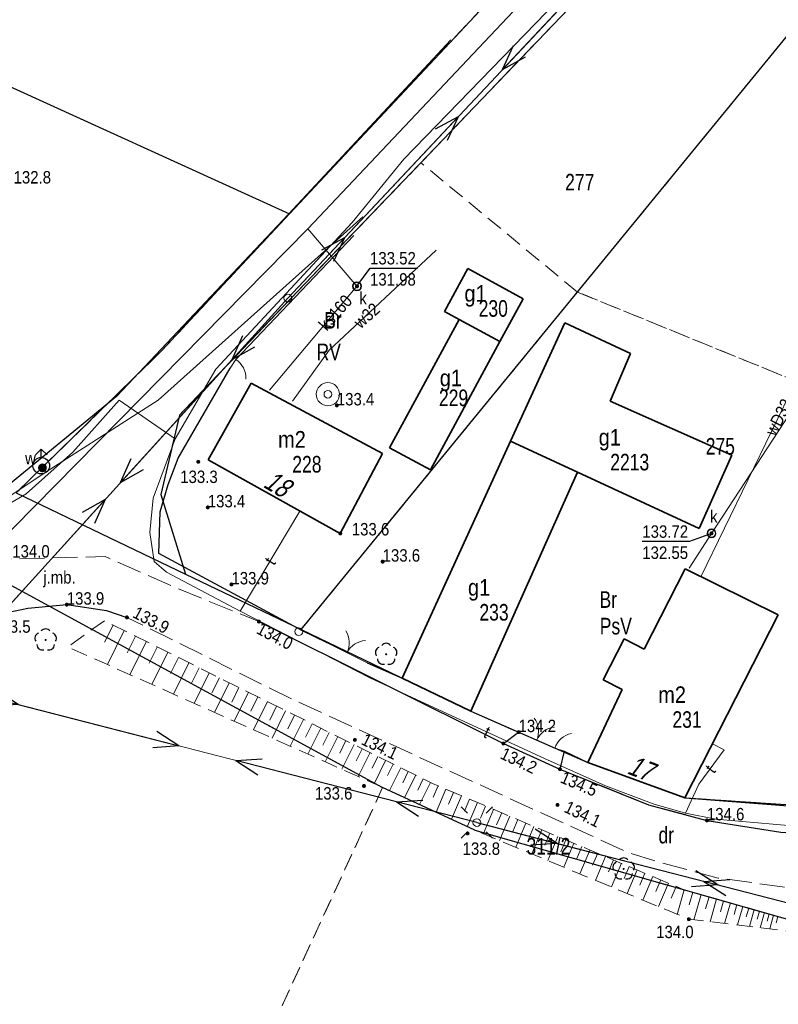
# Model space of a CAD drawing. Header units: metres. Extents: x 5548743 to 5556416, y 5707500 to 5714000.
# Tile 21 of 203: x 5551175 to 5551243, y 5711506 to 5711595. Entities that reach past the tile are written whole.
import ezdxf
from ezdxf.enums import TextEntityAlignment as Align

# ---------------------------------------------------------------- set-up
doc = ezdxf.new("R2010")
doc.units = ezdxf.units.M
doc.header["$MEASUREMENT"] = 0
for name, pattern in [('1.5_0.75', [2.25, 1.5, -0.75]), ('2.25_0.75', [3, 2.25, -0.75]), ('219-1000', [0]), ('otob_1000', [0]), ('otof_1000', [0]), ('suep_nn_1000', [0])]:
    doc.linetypes.add(name, pattern=pattern)
doc.layers.get('0').update_dxf_attribs({"color": 2, "linetype": 'CONTINUOUS', "lineweight": 5})
for name, color, linetype in [('000 Inne (niezydentyfikowane)', 7, 'CONTINUOUS'), ('209-oznaczenie konturu klasyfikacyjnego', 7, 'CONTINUOUS'), ('210-oznaczenie konturu użytku gruntowego', 7, 'CONTINUOUS'), ('211-numer działki ewidencyjnej', 7, 'CONTINUOUS'), ('217-kontur klasyfikacyjny', 7, 'CONTINUOUS'), ('218-kontur użytku gruntowego', 7, 'CONTINUOUS'), ('219-działka ewidencyjna', 7, 'CONTINUOUS'), ('238-Punkt adresowy budynku', 7, 'CONTINUOUS'), ('312-budynek ewidencyjny', 7, 'CONTINUOUS'), ('312-oznaczenie budynku ewidencyjnego', 7, 'CONTINUOUS'), ('312-oznaczenie budynku ewidencyjnego-Atr117', 7, 'CONTINUOUS'), ('brama', 7, 'CONTINUOUS'), ('drzewo liściaste', 7, 'CONTINUOUS'), ('furtka', 7, 'CONTINUOUS'), ('hydrant', 7, 'CONTINUOUS'), ('jezdnia', 7, 'CONTINUOUS'), ('jezdnia-Atr17', 7, 'CONTINUOUS'), ('krawężnik', 7, 'CONTINUOUS'), ('latarnia', 7, 'CONTINUOUS'), ('ogrodzenie trwałe', 7, 'CONTINUOUS'), ('pikieta naturalna', 7, 'CONTINUOUS'), ('pikieta naturalna-Atr2', 7, 'CONTINUOUS'), ('przewód elektroenergetyczny niskiego napięcia', 7, 'CONTINUOUS'), ('przewód kanalizacyjny', 7, 'CONTINUOUS'), ('przewód kanalizacyjny-Atr1', 7, 'CONTINUOUS'), ('przewód telekomunikacyjny podziemny', 7, 'CONTINUOUS'), ('przewód telekomunikacyjny podziemny-Atr1', 7, 'CONTINUOUS'), ('przewód wodociągowy', 7, 'CONTINUOUS'), ('przewód wodociągowy-Atr1', 7, 'CONTINUOUS'), ('rzedna', 7, 'CONTINUOUS'), ('rzedna-Atr2', 7, 'CONTINUOUS'), ('rzedna-Atr3', 7, 'CONTINUOUS'), ('skarpa nieumocniona', 7, 'CONTINUOUS'), ('studnia kanalizacyjna', 7, 'CONTINUOUS'), ('studnia zwykła', 7, 'CONTINUOUS'), ('słup przewodów napowietrznych', 7, 'CONTINUOUS'), ('właz do komory lub kanału - okrągły', 7, 'CONTINUOUS'), ('właz do komory lub kanału - okrągły-Atr17', 7, 'CONTINUOUS'), ('zasuwa lub zawór', 7, 'CONTINUOUS'), ('zasuwa lub zawór-Atr17', 7, 'CONTINUOUS')]:
    doc.layers.add(name, color=color, linetype=linetype)
doc.styles.get("Standard").update_dxf_attribs({"font": 'Working1250', "width": 0.75})
doc.linetypes.add('902-1000', pattern='A,5,0,[1,ksztalty.shx,S=1,R=0,X=0,Y=0],5', length=10)

# ---------------------------------------------------------------- blocks, each defined once
blk = doc.blocks.new('PW01')
at = {"linetype": 'Continuous', "lineweight": 13}
h = blk.add_hatch(color=0, dxfattribs=at)
edge = h.paths.add_edge_path()
edge.add_arc((0, 0), 0.18, 0, 360)
blk = doc.blocks.new('US22')
at = {"color": 0, "linetype": 'Continuous', "lineweight": 0}
blk.add_circle((0, 0), 0.4, dxfattribs=at)
blk = doc.blocks.new('US15')
at = {"color": 0, "linetype": 'Continuous', "lineweight": 13}
blk.add_circle((0, 0), 0.35, dxfattribs=at)
blk = doc.blocks.new('US25')
at = {"linetype": 'Continuous', "lineweight": 13}
h = blk.add_hatch(color=0, dxfattribs=at)
edge = h.paths.add_edge_path()
edge.add_arc((0, 0), 0.4, 0, 360)
blk = doc.blocks.new('SUWH')
at = {"color": 0, "linetype": 'Continuous'}
for p in [(-0.531, 0.969), (0, 0.75), (0.531, 0.969)]:
    blk.add_line(p, (0, 1.5), dxfattribs=at)
blk.add_circle((0, 0), 0.75, dxfattribs=at)
blk = doc.blocks.new('US13')
at = {"color": 0, "linetype": 'Continuous', "lineweight": 13}
for radius in [1.05, 0.35]:
    blk.add_circle((0, 0), radius, dxfattribs=at)
blk = doc.blocks.new('OK04')
at = {"color": 0, "linetype": 'Continuous', "lineweight": 0}
blk.add_arc((2, 0), 2, 120, 180, dxfattribs=at)
blk = doc.blocks.new('SUEP1')
at = {"color": 0, "linetype": 'Continuous'}
for p, q in [((0, 0), (7.5, 0)), ((7.5, 0), (5.25, 0.75)), ((7.5, 0), (5.25, -0.75)), ((7.5, 0), (22.5, 0)), ((22.5, 0), (20.25, 0.75)), ((22.5, 0), (20.25, -0.75))]:
    blk.add_line(p, q, dxfattribs=at)
blk = doc.blocks.new('OP021')
at = {"linetype": 'Continuous', "lineweight": 13}
h = blk.add_hatch(color=0, dxfattribs=at)
edge = h.paths.add_edge_path()
edge.add_arc((0, 0), 0.1, 0, 360)
at = {"color": 0, "linetype": 'Continuous', "lineweight": -3}
for centre, start, end in [((0, 0.5), 38.316, 141.684), ((-0.476, 0.154), 110.388, 213.756), ((0.476, 0.154), 326.244, 69.612), ((-0.294, -0.404), 182.272, 285.64), ((0.294, -0.404), 254.36, 357.728), ((0.294, -0.404), 254.36, 357.728)]:
    blk.add_arc(centre, 0.5, start, end, dxfattribs=at)
blk = doc.blocks.new('SM01')
at = {"color": 0, "linetype": 'Continuous', "lineweight": 13}
for p, q in [((-0.848, 0.848), (-1.414, 1.414)), ((0.849, 0.848), (1.414, 1.414)), ((-0.848, -0.849), (-1.414, -1.414)), ((0.849, -0.849), (1.414, -1.414))]:
    blk.add_line(p, q, dxfattribs=at)
blk.add_circle((0, 0), 0.35, dxfattribs=at)
blk = doc.blocks.new('OK02')
at = {"color": 0, "linetype": 'Continuous', "lineweight": 0}
for centre, start, end in [((-2, 0), 0, 60), ((2, 0), 120, 180)]:
    blk.add_arc(centre, 2, start, end, dxfattribs=at)

msp = doc.modelspace()

# ---------------------------------------------------------------- linework, layer by layer
at = {"layer": '000 Inne (niezydentyfikowane)', "color": 252, "linetype": 'Continuous', "lineweight": 18, "flags": 128}
for points in [[(5551183.26, 5711539.97), (5551182.48, 5711538.41)], [(5551184.28, 5711539.47), (5551182.75, 5711536.39)], [(5551185.29, 5711538.97), (5551184.53, 5711537.45)], [(5551186.28, 5711538.47), (5551184.79, 5711535.48)], [(5551187.26, 5711537.98), (5551186.53, 5711536.51)], [(5551188.23, 5711537.5), (5551186.78, 5711534.59)], [(5551189.19, 5711537.03), (5551188.47, 5711535.59)], [(5551190.13, 5711536.56), (5551188.72, 5711533.72)], [(5551191.06, 5711536.1), (5551190.36, 5711534.7)], [(5551191.97, 5711535.65), (5551190.6, 5711532.88)], [(5551192.88, 5711535.2), (5551192.2, 5711533.83)], [(5551193.77, 5711534.75), (5551192.43, 5711532.07)], [(5551194.65, 5711534.32), (5551193.99, 5711532.99)], [(5551195.52, 5711533.89), (5551194.22, 5711531.27)], [(5551196.37, 5711533.46), (5551195.73, 5711532.17)], [(5551197.22, 5711533.04), (5551195.95, 5711530.5)], [(5551198.05, 5711532.63), (5551197.43, 5711531.37)], [(5551198.87, 5711532.22), (5551197.64, 5711529.74)], [(5551199.68, 5711531.82), (5551199.08, 5711530.59)], [(5551200.48, 5711531.42), (5551199.29, 5711529.01)], [(5551201.27, 5711531.03), (5551200.68, 5711529.84)], [(5551202.05, 5711530.64), (5551200.89, 5711528.29)], [(5551202.82, 5711530.26), (5551202.24, 5711529.1)], [(5551203.58, 5711529.88), (5551202.44, 5711527.6)], [(5551204.32, 5711529.51), (5551203.77, 5711528.39)], [(5551205.06, 5711529.15), (5551203.96, 5711526.92)], [(5551205.79, 5711528.78), (5551205.25, 5711527.69)], [(5551206.51, 5711528.43), (5551205.43, 5711526.26)], [(5551207.22, 5711528.08), (5551206.69, 5711527.01)], [(5551207.91, 5711527.73), (5551206.87, 5711525.62)], [(5551208.6, 5711527.39), (5551208.09, 5711526.35)], [(5551209.29, 5711527.05), (5551208.27, 5711524.99)], [(5551209.96, 5711526.71), (5551209.46, 5711525.69)], [(5551210.64, 5711526.38), (5551209.63, 5711524.36)], [(5551211.3, 5711526.05), (5551210.81, 5711525.04)], [(5551211.97, 5711525.72), (5551210.98, 5711523.73)], [(5551212.65, 5711525.42), (5551212.22, 5711524.39)], [(5551213.34, 5711525.12), (5551212.47, 5711523.04)], [(5551214.05, 5711524.82), (5551213.6, 5711523.77)], [(5551214.76, 5711524.52), (5551213.86, 5711522.4)], [(5551215.48, 5711524.22), (5551215.03, 5711523.14)], [(5551216.21, 5711523.91), (5551215.29, 5711521.73)], [(5551216.94, 5711523.6), (5551216.48, 5711522.5)], [(5551217.67, 5711523.29), (5551216.75, 5711521.1)], [(5551218.41, 5711522.99), (5551217.94, 5711521.89)], [(5551219.14, 5711522.68), (5551218.21, 5711520.49)], [(5551219.86, 5711522.37), (5551219.4, 5711521.28)], [(5551220.59, 5711522.06), (5551219.67, 5711519.88)], [(5551221.32, 5711521.76), (5551220.86, 5711520.67)], [(5551222.04, 5711521.45), (5551221.12, 5711519.27)], [(5551222.77, 5711521.14), (5551222.31, 5711520.06)], [(5551223.49, 5711520.84), (5551222.57, 5711518.67)], [(5551224.21, 5711520.53), (5551223.75, 5711519.45)], [(5551224.93, 5711520.23), (5551224.02, 5711518.07)], [(5551225.65, 5711519.93), (5551225.19, 5711518.85)], [(5551226.37, 5711519.62), (5551225.46, 5711517.47)], [(5551227.09, 5711519.32), (5551226.63, 5711518.25)], [(5551227.8, 5711519.02), (5551226.89, 5711516.87)], [(5551228.51, 5711518.72), (5551228.06, 5711517.65)], [(5551229.23, 5711518.42), (5551228.32, 5711516.28)], [(5551229.94, 5711518.12), (5551229.49, 5711517.05)], [(5551230.65, 5711517.82), (5551229.75, 5711515.68)], [(5551231.36, 5711517.52), (5551230.91, 5711516.45)], [(5551232.07, 5711517.22), (5551231.17, 5711515.09)], [(5551232.78, 5711516.92), (5551232.33, 5711515.86)], [(5551233.48, 5711516.62), (5551232.59, 5711514.5)], [(5551234.19, 5711516.32), (5551233.74, 5711515.26)], [(5551234.91, 5711516.03), (5551234.28, 5711513.8)], [(5551235.68, 5711515.81), (5551235.35, 5711514.65)], [(5551236.43, 5711515.6), (5551235.78, 5711513.31)], [(5551237.15, 5711515.39), (5551236.84, 5711514.31)], [(5551237.83, 5711515.2), (5551237.24, 5711513.13)], [(5551238.47, 5711515.02), (5551238.19, 5711514.04)], [(5551239.08, 5711514.84), (5551238.55, 5711512.98)], [(5551239.66, 5711514.68), (5551239.41, 5711513.79)], [(5551240.21, 5711514.52), (5551239.74, 5711512.84)], [(5551240.74, 5711514.37), (5551240.51, 5711513.57)], [(5551241.24, 5711514.23), (5551240.8, 5711512.71)], [(5551241.71, 5711514.09), (5551241.51, 5711513.37)], [(5551242.16, 5711513.97), (5551241.77, 5711512.59)], [(5551242.59, 5711513.84), (5551242.4, 5711513.19)], [(5551242.99, 5711513.73), (5551242.64, 5711512.49)], [(5551243.38, 5711513.62), (5551243.21, 5711513.03)]]:
    msp.add_lwpolyline(points, dxfattribs=at)
at = {"layer": '217-kontur klasyfikacyjny', "color": 3, "linetype": '1.5_0.75', "lineweight": 18, "flags": 128}
for points in [[(5551244.1, 5711593.11), (5551225.25, 5711570.08)], [(5551180.45, 5711585.7), (5551171.13, 5711589.94)], [(5551193.63, 5711579.7), (5551180.45, 5711585.7)], [(5551211.1, 5711581.78), (5551203.79, 5711574.16)], [(5551225.25, 5711570.08), (5551211.1, 5711581.78)], [(5551199.21, 5711577.16), (5551193.63, 5711579.7)], [(5551187.68, 5711564.79), (5551199.21, 5711577.16)], [(5551203.79, 5711574.16), (5551189.27, 5711558.96)], [(5551225.25, 5711570.08), (5551200.26, 5711539.55)], [(5551200.26, 5711539.55), (5551225.25, 5711570.08)], [(5551270.81, 5711551.51), (5551225.25, 5711570.08)], [(5551225.25, 5711570.08), (5551270.81, 5711551.51)], [(5551174.5, 5711551.91), (5551187.68, 5711564.79)], [(5551189.27, 5711558.96), (5551187.59, 5711551.78)], [(5551187.59, 5711551.78), (5551189.81, 5711544.56)], [(5551207.64, 5711525.28), (5551172.99, 5711544.13)], [(5551189.81, 5711544.56), (5551200.26, 5711539.55)], [(5551200.26, 5711539.55), (5551215.61, 5711532.19)], [(5551215.61, 5711532.19), (5551226.2, 5711527.54)], [(5551226.2, 5711527.54), (5551234.97, 5711524.33)], [(5551175.06, 5711454.52), (5551207.64, 5711525.28)], [(5551207.64, 5711525.28), (5551175.06, 5711454.52)], [(5551215.99, 5711521.41), (5551207.64, 5711525.28)], [(5551234.97, 5711524.33), (5551245.9, 5711523.63)], [(5551250.71, 5711511.53), (5551215.99, 5711521.41)]]:
    msp.add_lwpolyline(points, dxfattribs=at)
at = {"layer": '218-kontur użytku gruntowego', "color": 70, "linetype": '1.5_0.75', "lineweight": 18, "flags": 128}
for points in [[(5551211.1, 5711581.78), (5551251.63, 5711624.07)], [(5551230.59, 5711610.64), (5551199.21, 5711577.16)], [(5551244.1, 5711593.11), (5551225.25, 5711570.08)], [(5551180.45, 5711585.7), (5551171.13, 5711589.94)], [(5551193.63, 5711579.7), (5551180.45, 5711585.7)], [(5551211.1, 5711581.78), (5551203.79, 5711574.16)], [(5551203.79, 5711574.16), (5551211.1, 5711581.78)], [(5551225.25, 5711570.08), (5551211.1, 5711581.78)], [(5551199.21, 5711577.16), (5551193.63, 5711579.7)], [(5551187.68, 5711564.79), (5551199.21, 5711577.16)], [(5551199.21, 5711577.16), (5551187.68, 5711564.79)], [(5551203.79, 5711574.16), (5551197.38, 5711567.45)], [(5551197.38, 5711567.45), (5551203.79, 5711574.16)], [(5551225.25, 5711570.08), (5551200.26, 5711539.55)], [(5551200.26, 5711539.55), (5551225.25, 5711570.08)], [(5551270.81, 5711551.51), (5551225.25, 5711570.08)], [(5551225.25, 5711570.08), (5551270.81, 5711551.51)], [(5551197.38, 5711567.45), (5551189.27, 5711558.96)], [(5551189.27, 5711558.96), (5551197.38, 5711567.45)], [(5551174.5, 5711551.91), (5551187.68, 5711564.79)], [(5551187.68, 5711564.79), (5551174.5, 5711551.91)], [(5551189.27, 5711558.96), (5551187.59, 5711551.78)], [(5551187.59, 5711551.78), (5551189.27, 5711558.96)], [(5551189.81, 5711544.56), (5551174.5, 5711551.91)], [(5551174.5, 5711551.91), (5551189.81, 5711544.56)], [(5551187.59, 5711551.78), (5551189.81, 5711544.56)], [(5551189.81, 5711544.56), (5551187.59, 5711551.78)], [(5551207.64, 5711525.28), (5551172.99, 5711544.13)], [(5551172.99, 5711544.13), (5551207.64, 5711525.28)], [(5551200.26, 5711539.55), (5551189.81, 5711544.56)], [(5551189.81, 5711544.56), (5551200.26, 5711539.55)], [(5551200.26, 5711539.55), (5551215.61, 5711532.19)], [(5551215.61, 5711532.19), (5551200.26, 5711539.55)], [(5551215.61, 5711532.19), (5551226.2, 5711527.54)], [(5551226.2, 5711527.54), (5551215.61, 5711532.19)], [(5551226.2, 5711527.54), (5551234.97, 5711524.33)], [(5551234.97, 5711524.33), (5551226.2, 5711527.54)], [(5551175.06, 5711454.52), (5551207.64, 5711525.28)], [(5551207.64, 5711525.28), (5551175.06, 5711454.52)], [(5551215.99, 5711521.41), (5551207.64, 5711525.28)], [(5551207.64, 5711525.28), (5551215.99, 5711521.41)], [(5551234.97, 5711524.33), (5551245.9, 5711523.63)], [(5551245.9, 5711523.63), (5551234.97, 5711524.33)], [(5551250.71, 5711511.53), (5551215.99, 5711521.41)], [(5551215.99, 5711521.41), (5551250.71, 5711511.53)]]:
    msp.add_lwpolyline(points, dxfattribs=at)
at = {"layer": '219-działka ewidencyjna', "color": 94, "linetype": '219-1000', "lineweight": 30, "flags": 128}
for points in [[(5551199.21, 5711577.16), (5551253.51, 5711635.1)], [(5551251.63, 5711624.07), (5551203.79, 5711574.16)], [(5551200.26, 5711539.55), (5551249.32, 5711599.51)], [(5551171.13, 5711589.94), (5551199.21, 5711577.16)], [(5551187.68, 5711564.79), (5551199.21, 5711577.16)], [(5551203.79, 5711574.16), (5551189.27, 5711558.96)], [(5551187.68, 5711564.79), (5551174.5, 5711551.91)], [(5551189.27, 5711558.96), (5551187.59, 5711551.78)], [(5551174.5, 5711551.91), (5551189.81, 5711544.56)], [(5551187.59, 5711551.78), (5551189.81, 5711544.56)], [(5551172.99, 5711544.13), (5551207.64, 5711525.28)], [(5551189.81, 5711544.56), (5551200.26, 5711539.55)], [(5551200.26, 5711539.55), (5551215.61, 5711532.19)], [(5551215.61, 5711532.19), (5551226.2, 5711527.54)], [(5551226.2, 5711527.54), (5551234.97, 5711524.33)], [(5551215.99, 5711521.41), (5551207.64, 5711525.28)], [(5551234.97, 5711524.33), (5551245.9, 5711523.63)], [(5551215.99, 5711521.41), (5551250.71, 5711511.53)]]:
    msp.add_lwpolyline(points, dxfattribs=at)
at = {"layer": '312-budynek ewidencyjny', "color": 252, "linetype": 'Continuous', "lineweight": 35, "flags": 128}
for points in [[(5551213.23, 5711568.32), (5551215.33, 5711572.2)], [(5551215.33, 5711572.2), (5551220.35, 5711569.48)], [(5551220.35, 5711569.48), (5551218.25, 5711565.6)], [(5551214.55, 5711567.61), (5551213.23, 5711568.32)], [(5551208.25, 5711556), (5551214.55, 5711567.61)], [(5551214.55, 5711567.61), (5551218.25, 5711565.6)], [(5551218.25, 5711565.6), (5551214.55, 5711567.61)], [(5551219.21, 5711556.6), (5551224.11, 5711567.3)], [(5551224.11, 5711567.3), (5551230.05, 5711564.51)], [(5551218.25, 5711565.6), (5551211.96, 5711553.99)], [(5551230.05, 5711564.51), (5551228.22, 5711560.22)], [(5551191.86, 5711554.9), (5551195.75, 5711561.83)], [(5551195.75, 5711561.83), (5551207.63, 5711555.48)], [(5551228.22, 5711560.22), (5551239.21, 5711555.33)], [(5551209.41, 5711535.17), (5551219.21, 5711556.6)], [(5551225.26, 5711553.78), (5551219.21, 5711556.6)], [(5551219.21, 5711556.6), (5551225.26, 5711553.78)], [(5551211.96, 5711553.99), (5551208.25, 5711556)], [(5551203.81, 5711548.25), (5551191.86, 5711554.9)], [(5551207.63, 5711555.48), (5551203.81, 5711548.25)], [(5551239.21, 5711555.33), (5551236.25, 5711548.69)], [(5551225.26, 5711553.78), (5551215.61, 5711532.19)], [(5551236.25, 5711548.69), (5551225.26, 5711553.78)], [(5551231.3, 5711537.79), (5551234.99, 5711545.05)], [(5551234.99, 5711545.05), (5551243.4, 5711540.89)], [(5551243.4, 5711540.89), (5551234.97, 5711524.33)], [(5551227.58, 5711535), (5551229.47, 5711538.73)], [(5551229.47, 5711538.73), (5551231.3, 5711537.79)], [(5551215.61, 5711532.19), (5551209.41, 5711535.17)], [(5551229.29, 5711534.14), (5551227.58, 5711535)], [(5551226.2, 5711527.54), (5551229.29, 5711534.14)], [(5551234.97, 5711524.33), (5551226.2, 5711527.54)]]:
    msp.add_lwpolyline(points, dxfattribs=at)
at = {"layer": 'brama', "color": 252, "linetype": 'otob_1000', "lineweight": 18, "flags": 128}
for points in [[(5551202.61, 5711538.36), (5551206.23, 5711536.55)], [(5551219.93, 5711530.28), (5551223.21, 5711528.84)]]:
    msp.add_lwpolyline(points, dxfattribs=at)
at = {"layer": 'furtka', "color": 252, "linetype": 'otof_1000', "lineweight": 18, "flags": 128}
for points in [[(5551194.36, 5711563.99), (5551193.85, 5711563.2)], [(5551223.21, 5711528.84), (5551224.06, 5711528.55)]]:
    msp.add_lwpolyline(points, dxfattribs=at)
at = {"layer": 'jezdnia', "color": 252, "linetype": '2.25_0.75', "lineweight": 18, "flags": 128}
msp.add_lwpolyline([(5551172.09, 5711540.78), (5551175.55, 5711541.48), (5551179.08, 5711541.81), (5551182.67, 5711541.28), (5551184.52, 5711540.66), (5551199.48, 5711533.25), (5551229.75, 5711519.43), (5551232.58, 5711518.54), (5551237.97, 5711517.08), (5551246, 5711516), (5551265.86, 5711515.51), (5551285.84, 5711514.34), (5551298.12, 5711510.6), (5551299.87, 5711510.1), (5551304.6, 5711507.06), (5551344.36, 5711475.83), (5551354.22, 5711468.39), (5551360.8, 5711464.06), (5551374.1, 5711456.68), (5551402.05, 5711446.48), (5551407.78, 5711444.12), (5551410.66, 5711442.85), (5551414.33, 5711440.51), (5551417.63, 5711437.78), (5551420.15, 5711433.54), (5551421.37, 5711431.1), (5551426.56, 5711417.26), (5551432.01, 5711390.13), (5551431.87, 5711377.29), (5551426.97, 5711372.97), (5551427.74, 5711369.97), (5551440.19, 5711371.8), (5551450.56, 5711371.32), (5551462.05, 5711371.81), (5551478.14, 5711373.67), (5551488.68, 5711375.38), (5551516.03, 5711380.25), (5551543.48, 5711385.9), (5551551.63, 5711387.01), (5551565.67, 5711387.79), (5551572.21, 5711387.75), (5551583.47, 5711386.8), (5551583.96, 5711391.49), (5551566.2, 5711392.76), (5551550.45, 5711392.17), (5551542.24, 5711391.21), (5551487.59, 5711380.11), (5551461.08, 5711375.98), (5551449.46, 5711376.1), (5551446.32, 5711376.39), (5551441.41, 5711378.14), (5551439.66, 5711379.88), (5551437.86, 5711383.43), (5551436.13, 5711391.22), (5551429.65, 5711420.76), (5551427.26, 5711427.87), (5551425.61, 5711431.8), (5551422.03, 5711437.63), (5551419.19, 5711441.14), (5551415.93, 5711444.01), (5551412.67, 5711446), (5551409.41, 5711447.67), (5551403.68, 5711450.03), (5551375.77, 5711460.32), (5551363.25, 5711467.22), (5551356.64, 5711471.51), (5551346.66, 5711478.8), (5551307.36, 5711510.62), (5551302.62, 5711513.66), (5551298.56, 5711514.88), (5551286.23, 5711518.17), (5551273.73, 5711520.21), (5551268.88, 5711520.25), (5551264.12, 5711520.29), (5551254.29, 5711520.53), (5551243.63, 5711521.23), (5551236.96, 5711522.3), (5551231.68, 5711523.72), (5551223.67, 5711526.93), (5551218.56, 5711529.25), (5551196.45, 5711540.28), (5551189.04, 5711543.29), (5551182.56, 5711546.16), (5551169.98, 5711545.84), (5551167.74, 5711545.19)], close=True, dxfattribs=at)
at = {"layer": 'krawężnik', "color": 252, "linetype": 'Continuous', "lineweight": 25, "flags": 128}
for points in [[(5551172.42, 5711539.27), (5551172.09, 5711540.78), (5551175.55, 5711541.48), (5551179.08, 5711541.81), (5551182.67, 5711541.28), (5551184.52, 5711540.66)], [(5551196.45, 5711540.28), (5551218.56, 5711529.25), (5551223.67, 5711526.93), (5551231.68, 5711523.72), (5551236.96, 5711522.3), (5551243.63, 5711521.23), (5551254.29, 5711520.53), (5551264.12, 5711520.29), (5551268.88, 5711520.25), (5551273.73, 5711520.21)], [(5551218.56, 5711529.25), (5551219.93, 5711530.28)], [(5551224.06, 5711528.55), (5551223.67, 5711526.93)]]:
    msp.add_lwpolyline(points, dxfattribs=at)
at = {"layer": 'ogrodzenie trwałe', "color": 252, "linetype": '902-1000', "lineweight": 25, "flags": 128}
for points in [[(5551213.8, 5711592.9), (5551199.14, 5711577.12), (5551183.6, 5711560.68), (5551173.98, 5711552.76), (5551168.33, 5711555.38), (5551160.7, 5711548.22), (5551156.39, 5711548.49)], [(5551205.03, 5711575.2), (5551194.36, 5711563.99)], [(5551202.61, 5711538.36), (5551200.39, 5711539.45), (5551187.4, 5711546.43), (5551187.53, 5711550.22), (5551188.24, 5711552.67), (5551189.14, 5711555.06), (5551193.85, 5711563.2)], [(5551206.23, 5711536.55), (5551209.41, 5711535.17)], [(5551215.61, 5711532.19), (5551219.93, 5711530.28)], [(5551224.06, 5711528.55), (5551226.2, 5711527.54)], [(5551234.97, 5711524.33), (5551245.87, 5711523.48), (5551250.24, 5711528.27)]]:
    msp.add_lwpolyline(points, dxfattribs=at)
at = {"layer": 'przewód elektroenergetyczny niskiego napięcia', "color": 1, "linetype": 'suep_nn_1000', "lineweight": 18, "flags": 128}
for points in [[(5551233.88, 5711606.62), (5551199.07, 5711569.53)], [(5551199.07, 5711569.53), (5551167.43, 5711534.65)], [(5551167.43, 5711534.65), (5551199.07, 5711569.53)], [(5551167.43, 5711534.65), (5551216.16, 5711522.1)], [(5551216.16, 5711522.1), (5551258.46, 5711511.14)]]:
    msp.add_lwpolyline(points, dxfattribs=at)
at = {"layer": 'przewód kanalizacyjny', "color": 34, "linetype": 'Continuous', "lineweight": 18, "flags": 128}
for points in [[(5551248.99, 5711626.03), (5551245.29, 5711622.4), (5551238.44, 5711615.57), (5551223.02, 5711599.27), (5551200.89, 5711575.8), (5551160.95, 5711535.25), (5551143.96, 5711513.97), (5551113.29, 5711477.41), (5551108.07, 5711472.85), (5551093.32, 5711464.48), (5551084.7, 5711459.22), (5551059.66, 5711435.42), (5551046.41, 5711399.42), (5551043.46, 5711379.16), (5551033.07, 5711337.43)], [(5551259.1, 5711581.51), (5551237.38, 5711548.26), (5551235.35, 5711545.1)], [(5551200.89, 5711575.8), (5551205.32, 5711570.6), (5551197.41, 5711561.22)]]:
    msp.add_lwpolyline(points, dxfattribs=at)
at = {"layer": 'przewód telekomunikacyjny podziemny', "color": 30, "linetype": 'Continuous', "lineweight": 18, "flags": 128}
for points in [[(5551188.88, 5711556.82), (5551192.57, 5711563.12), (5551204.88, 5711576.36), (5551209.55, 5711582.1), (5551233.36, 5711606.68), (5551235.65, 5711609.4), (5551249.66, 5711624.34), (5551254.82, 5711630.39), (5551257.88, 5711634.53), (5551264.02, 5711642.31), (5551268.11, 5711647.87), (5551270.55, 5711651.09), (5551274.76, 5711655.39), (5551276.63, 5711658.74), (5551282.9, 5711668.37), (5551287.97, 5711676.97), (5551300.18, 5711699.64), (5551306.22, 5711712.27), (5551312.23, 5711725.89), (5551316.31, 5711733.69), (5551317.42, 5711733.25)], [(5551188.88, 5711556.82), (5551183.81, 5711560.29), (5551179.63, 5711555.59), (5551175.42, 5711551.82), (5551170.99, 5711549.25), (5551166.51, 5711547.43), (5551162.22, 5711546.63), (5551149.44, 5711547.23), (5551144.97, 5711547.74)], [(5551188.88, 5711556.82), (5551186.9, 5711551.43), (5551186.59, 5711548.33), (5551186.99, 5711545.7), (5551188.09, 5711544.76), (5551194.75, 5711541.23), (5551206.47, 5711535.18), (5551211.54, 5711532.84), (5551222.29, 5711527.91), (5551227.78, 5711525.43), (5551232.19, 5711523.76), (5551235.03, 5711522.96), (5551237.78, 5711522.41), (5551246.72, 5711521.62), (5551269.84, 5711520.51), (5551275.58, 5711520.36), (5551283.96, 5711519.63)], [(5551194.75, 5711541.23), (5551200.15, 5711550.28)], [(5551235.03, 5711522.96), (5551236.22, 5711525.56), (5551238.53, 5711528.69), (5551237.47, 5711529.23)]]:
    msp.add_lwpolyline(points, dxfattribs=at)
at = {"layer": 'przewód wodociągowy', "color": 5, "linetype": 'Continuous', "lineweight": 18, "flags": 128}
for points in [[(5551015.25, 5711593.17), (5551020.96, 5711589.72), (5551030.41, 5711580.81), (5551045.93, 5711571.56), (5551054.82, 5711568.6), (5551065.71, 5711566.1), (5551075.77, 5711563.8), (5551088.41, 5711560.91), (5551099.61, 5711557.61), (5551111.42, 5711554.19), (5551129.15, 5711548.53), (5551133.85, 5711546.92), (5551145.93, 5711543.42), (5551153.76, 5711543.41), (5551167.74, 5711547.51), (5551177.23, 5711553.82), (5551187.33, 5711560.3), (5551205.86, 5711576.89)], [(5551212.48, 5711573.86), (5551202.82, 5711564.84), (5551199.48, 5711560.22)], [(5551236.42, 5711544.34), (5551247.11, 5711566.32)], [(5551176.77, 5711554.38), (5551176.88, 5711554.18), (5551177.23, 5711553.82)]]:
    msp.add_lwpolyline(points, dxfattribs=at)
at = {"layer": 'rzedna-Atr2', "color": 252, "flags": 128}
for points in [[(5551205.32, 5711570.6), (5551206.5, 5711572.23), (5551210.783, 5711572.23)], [(5551237.38, 5711548.26), (5551235.4, 5711547.51), (5551231.117, 5711547.51)]]:
    msp.add_lwpolyline(points, dxfattribs=at)
at = {"layer": 'skarpa nieumocniona', "color": 252, "linetype": '1.5_0.75', "lineweight": 18, "flags": 128}
msp.add_lwpolyline([(5551250.71, 5711511.53), (5551234.81, 5711516.06), (5551212.14, 5711525.63), (5551182.48, 5711540.36), (5551179.16, 5711537.99), (5551207.64, 5711525.28), (5551215.99, 5711521.41), (5551235.33, 5711513.36)], close=True, dxfattribs=at)
msp.add_lwpolyline([(5551250.71, 5711511.53), (5551234.81, 5711516.06), (5551212.14, 5711525.63), (5551182.48, 5711540.36), (5551179.16, 5711537.99), (5551207.64, 5711525.28), (5551215.99, 5711521.41), (5551235.33, 5711513.36)], close=True, dxfattribs=at)

# ---------------------------------------------------------------- block references
at = {"layer": 'brama', "color": 252, "linetype": 'Continuous', "lineweight": 18}
for p, rotation in [((5551204.42, 5711537.455), 333.4349999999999), ((5551221.57, 5711529.56), 336.297)]:
    msp.add_blockref('OK02', p, dxfattribs=dict(at, rotation=rotation))
at = {"layer": 'drzewo liściaste', "color": 3, "linetype": 'Continuous', "lineweight": 18}
for p in [(5551177.17, 5711538.62), (5551207.96, 5711537.32), (5551229.43, 5711517.91)]:
    msp.add_blockref('OP021', p, dxfattribs=at)
at = {"layer": 'furtka', "color": 252, "linetype": 'Continuous', "lineweight": 18}
for p, rotation in [((5551194.36, 5711563.99), 237.155), ((5551223.21, 5711528.84), 341.162)]:
    msp.add_blockref('OK04', p, dxfattribs=dict(at, rotation=rotation))
at = {"layer": 'hydrant', "color": 5, "linetype": 'Continuous', "lineweight": 18}
msp.add_blockref('SUWH', (5551176.77, 5711554.38), dxfattribs=at)
at = {"layer": 'latarnia', "color": 252, "linetype": 'Continuous', "lineweight": 18}
msp.add_blockref('SM01', (5551216.16, 5711522.1), dxfattribs=at)
msp.add_blockref('SM01', (5551216.16, 5711522.1), dxfattribs=at)
at = {"layer": 'pikieta naturalna', "color": 252, "linetype": 'Continuous', "lineweight": 13}
for p in [(5551203.5, 5711559.83), (5551190.97, 5711554.73), (5551191.83, 5711550.61), (5551203.81, 5711548.25), (5551207.64, 5711545.7), (5551193.97, 5711543.64), (5551179.08, 5711541.81), (5551184.52, 5711540.66), (5551196.45, 5711540.28), (5551219.93, 5711530.28), (5551205.13, 5711529.58), (5551218.56, 5711529.25), (5551223.67, 5711526.93), (5551205.95, 5711525.41), (5551223.45, 5711523.7), (5551236.96, 5711522.3), (5551215.32, 5711521.12), (5551235.33, 5711513.36)]:
    msp.add_blockref('PW01', p, dxfattribs=at)
at = {"layer": 'przewód elektroenergetyczny niskiego napięcia', "color": 1, "linetype": 'Continuous', "lineweight": 18}
for p, rotation in [((5551233.88, 5711606.62), 226.816), ((5551199.07, 5711569.53), 46.816), ((5551199.07, 5711569.53), 227.789), ((5551167.43, 5711534.65), 47.78899999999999), ((5551167.43, 5711534.65), 345.5580000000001), ((5551216.16, 5711522.1), 165.558), ((5551216.16, 5711522.1), 345.4739999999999), ((5551258.46, 5711511.14), 165.474)]:
    msp.add_blockref('SUEP1', p, dxfattribs=dict(at, rotation=rotation))
at = {"layer": 'rzedna', "color": 34, "linetype": 'Continuous', "lineweight": 18}
for p in [(5551205.32, 5711570.6), (5551237.38, 5711548.26)]:
    msp.add_blockref('PW01', p, dxfattribs=at)
at = {"layer": 'studnia kanalizacyjna', "color": 34, "linetype": 'Continuous', "lineweight": 18}
for p in [(5551205.32, 5711570.6), (5551237.38, 5711548.26)]:
    msp.add_blockref('US15', p, dxfattribs=at)
at = {"layer": 'studnia zwykła', "color": 5, "linetype": 'Continuous', "lineweight": 18}
msp.add_blockref('US13', (5551202.69, 5711560.84), dxfattribs=at)
at = {"layer": 'słup przewodów napowietrznych', "color": 252, "linetype": 'Continuous', "lineweight": 18}
for p in [(5551199.07, 5711569.53), (5551200.06, 5711539.37)]:
    msp.add_blockref('US15', p, dxfattribs=at)
at = {"layer": 'właz do komory lub kanału - okrągły', "color": 252, "linetype": 'Continuous', "lineweight": 18}
for p in [(5551205.32, 5711570.6), (5551237.38, 5711548.26)]:
    msp.add_blockref('US22', p, dxfattribs=at)
at = {"layer": 'zasuwa lub zawór', "color": 5, "linetype": 'Continuous', "lineweight": 18}
msp.add_blockref('US25', (5551176.88, 5711554.18), dxfattribs=at)

# ---------------------------------------------------------------- texts
at = {"layer": '209-oznaczenie konturu klasyfikacyjnego', "color": 70, "linetype": 'Continuous', "lineweight": 18, "width": 0.79}
msp.add_text('RV', height=1.5, dxfattribs=at).set_placement((5551201.66, 5711563.92))
msp.add_text('PsV', height=1.5, dxfattribs=at).set_placement((5551227.27, 5711540.62), align=Align.TOP_LEFT)
at = {"layer": '210-oznaczenie konturu użytku gruntowego', "color": 70, "linetype": 'Continuous', "lineweight": 18, "width": 0.79}
for s, p in [('Br', (5551202.35, 5711566.77)), ('Br', (5551227.25, 5711541.52)), ('dr', (5551232.58, 5711520.22))]:
    msp.add_text(s, height=1.5, dxfattribs=at).set_placement(p)
at = {"layer": '211-numer działki ewidencyjnej', "color": 94, "linetype": 'Continuous', "lineweight": 30, "width": 0.79}
for s, p in [('277', (5551224.14, 5711580.77)), ('275', (5551236.85, 5711556.88)), ('311/2', (5551220.65, 5711520.71))]:
    msp.add_text(s, height=1.5, dxfattribs=at).set_placement(p, align=Align.TOP_LEFT)
at = {"layer": '238-Punkt adresowy budynku', "color": 252, "linetype": 'Continuous', "lineweight": 18, "oblique": 15, "width": 0.79}
for s, rotation, p in [('18', -30.424, (5551197.66, 5711551.96)), ('17', -21.4, (5551230.64, 5711526.18))]:
    msp.add_text(s, height=1.8, rotation=rotation, dxfattribs=at).set_placement(p, align=Align.CENTER)
at = {"layer": '312-oznaczenie budynku ewidencyjnego', "color": 252, "linetype": 'Continuous', "lineweight": 18, "width": 0.79}
for s, p in [('230', (5551216.32, 5711567.85)), ('229', (5551212.73, 5711559.77))]:
    msp.add_text(s, height=1.5, dxfattribs=at).set_placement(p)
for s, p in [('228', (5551199.47, 5711555.26)), ('2213', (5551228.22, 5711555.45)), ('233', (5551216.39, 5711541.87)), ('231', (5551233.84, 5711532.17))]:
    msp.add_text(s, height=1.5, dxfattribs=at).set_placement(p, align=Align.TOP_LEFT)
at = {"layer": '312-oznaczenie budynku ewidencyjnego-Atr117', "color": 252, "width": 0.9}
for s, p in [('g1', (5551216.04, 5711569.96)), ('g1', (5551213.81, 5711562.32)), ('m2', (5551199.44, 5711556.76)), ('g1', (5551228.18, 5711556.95)), ('g1', (5551216.36, 5711543.37)), ('m2', (5551233.81, 5711533.67))]:
    msp.add_text(s, height=1.5, dxfattribs=at).set_placement(p, align=Align.MIDDLE_CENTER)
at = {"layer": 'jezdnia-Atr17', "color": 252, "width": 0.9}
msp.add_text('j.mb.', height=1.125, dxfattribs=at).set_placement((5551176.95, 5711543.72))
at = {"layer": 'pikieta naturalna-Atr2', "color": 252, "width": 0.9}
for s, p in [('132.8', (5551174.27, 5711579.9)), ('133.4', (5551203.5, 5711559.83)), ('133.3', (5551189.34, 5711552.81)), ('133.4', (5551191.83, 5711550.61)), ('133.6', (5551204.85, 5711548.07)), ('134.0', (5551174.15, 5711546.07)), ('133.6', (5551207.64, 5711545.7)), ('133.9', (5551193.97, 5711543.64)), ('133.9', (5551179.08, 5711541.81)), ('133.5', (5551172.42, 5711539.27)), ('134.2', (5551219.93, 5711530.28)), ('133.6', (5551201.52, 5711524.18)), ('134.6', (5551236.96, 5711522.3)), ('133.8', (5551214.87, 5711519.18)), ('134.0', (5551232.37, 5711511.65))]:
    msp.add_text(s, height=1.125, dxfattribs=at).set_placement(p)
for s, rotation, p in [('133.9', -27.67, (5551184.95, 5711540.71)), ('134.0', -27.841, (5551196.14, 5711539.26)), ('134.1', 334.151, (5551205.62, 5711529.22)), ('134.2', 334.304, (5551218.18, 5711527.94)), ('134.5', -23.146, (5551223.62, 5711525.76)), ('134.1', 334.151, (5551223.96, 5711523.1))]:
    msp.add_text(s, height=1.125, rotation=rotation, dxfattribs=at).set_placement(p)
at = {"layer": 'przewód kanalizacyjny-Atr1', "color": 34, "width": 0.9}
msp.add_text('ks160', height=1.125, rotation=48.537, dxfattribs=at).set_placement((5551202.17, 5711566.87), align=Align.MIDDLE_LEFT)
at = {"layer": 'przewód telekomunikacyjny podziemny-Atr1', "color": 30, "width": 0.9}
for rotation, p in [(57.899, (5551197.35, 5711545.59)), (334.063, (5551216.91, 5711530.38)), (52.189, (5551237.14, 5711526.8))]:
    msp.add_text('t', height=1.125, rotation=rotation, dxfattribs=at).set_placement(p, align=Align.MIDDLE_LEFT)
at = {"layer": 'przewód wodociągowy-Atr1', "color": 5, "width": 0.9}
for s, rotation, p in [('w32', 41.749, (5551205.27, 5711567.13)), ('wD32', 62.757, (5551242.67, 5711557.22))]:
    msp.add_text(s, height=1.125, rotation=rotation, dxfattribs=at).set_placement(p, align=Align.MIDDLE_LEFT)
at = {"layer": 'rzedna-Atr2', "color": 34, "width": 0.9}
for s, p in [('133.52', (5551206.5, 5711572.241)), ('133.72', (5551231.117, 5711547.521))]:
    msp.add_text(s, height=1.125, dxfattribs=at).set_placement(p, align=Align.BOTTOM_LEFT)
at = {"layer": 'rzedna-Atr3', "color": 34, "width": 0.9}
for s, p in [('131.98', (5551206.5, 5711570.329)), ('132.55', (5551231.117, 5711545.609))]:
    msp.add_text(s, height=1.125, dxfattribs=at).set_placement(p, align=Align.BOTTOM_LEFT)
at = {"layer": 'właz do komory lub kanału - okrągły-Atr17', "color": 252, "width": 0.9}
for p in [(5551205.53, 5711568.97), (5551237.25, 5711549.22)]:
    msp.add_text('k', height=1.125, dxfattribs=at).set_placement(p)
at = {"layer": 'zasuwa lub zawór-Atr17', "color": 5, "width": 0.9}
msp.add_text('w', height=1.125, dxfattribs=at).set_placement((5551175.31, 5711554.49))

doc.saveas('drawing.dxf')
